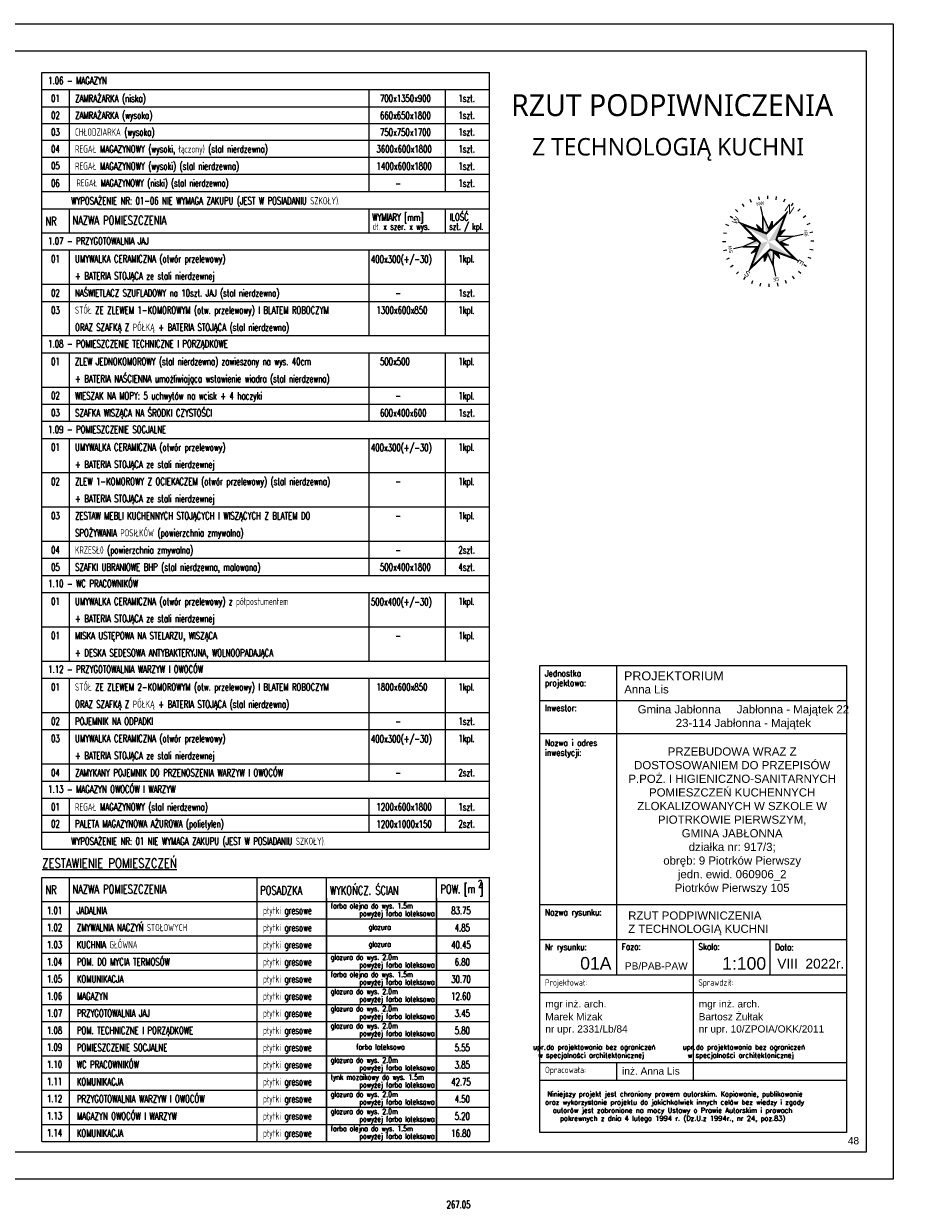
# Model space of a CAD drawing. Header units: millimetres. Extents: x 31969 to 285678, y -69766 to -1123.
# Tile 51 of 102: x 145159 to 147442, y -12098 to -9053. Entities that reach past the tile are written whole.
import ezdxf
from ezdxf.enums import TextEntityAlignment as Align

# ---------------------------------------------------------------- set-up
doc = ezdxf.new("R2010")
doc.units = ezdxf.units.MM
doc.linetypes.add('ACAD_ISO02W100', pattern=[15, 12, -3])
for name, color, linetype in [('a-biblioteka', 251, 'Continuous'), ('a-opis 1', 3, 'Continuous'), ('a-opis 2', 1, 'Continuous'), ('a-opis 3', 15, 'Continuous'), ('a-opis technologii 2', 12, 'Continuous')]:
    doc.layers.add(name, color=color, linetype=linetype)
doc.styles.add('APLUS', font='arial.ttf', dxfattribs={"width": 0.6})
doc.styles.add('IREK', font='simplex.shx', dxfattribs={"width": 0.8})
doc.styles.add('MAREK', font='simplex.shx')
doc.styles.add('PRZEKRÓJ2', font='l_10646.ttf')
doc.styles.add('RS01507', font='romans.shx', dxfattribs={"width": 0.7, "height": 0.15})
doc.styles.add('TABELA2', font='arial.ttf', dxfattribs={"height": 10})

# ---------------------------------------------------------------- blocks, each defined once
blk = doc.blocks.new('SYMBOL N')
for p, q in [((-129.1, 193.2), (-138.9, 207.9)), ((-89.1, 214.5), (-95.9, 230.9)), ((-46, 227.7), (-49.5, 245.1)), ((0, 232.3), (0, 250)), ((0, 186.9), (0, 195.9)), ((45.4, 227.8), (48.8, 245.2)), ((88.7, 214.7), (95.5, 231.1)), ((128.6, 193.5), (138.3, 208.2)), ((-193.5, 128.5), (-208.2, 138.3)), ((-164.2, 164.3), (-176.7, 176.8)), ((-100, 100), (-138.1, 138.1)), ((-30.4, 30.4), (0, 167)), ((0, 186.9), (-29.3, 55.1)), ((29.3, 55), (0, 186.9)), ((0, 167), (30.4, 30.4)), ((100.1, 100), (138.2, 138.1)), ((164.3, 164.2), (176.8, 176.7)), ((193.2, 129.1), (207.9, 138.9)), ((-214.7, 88.7), (-231, 95.5)), ((-29.2, 55.1), (-100, 100.1)), ((-100, 100.1), (-55, 29.4)), ((-92.9, 93), (-52.7, 29.9)), ((-35.2, 58.8), (-43.2, 104.4)), ((-43.2, 104.4), (-24.3, 77.4)), ((-31.7, 56.6), (-37.9, 91.4)), ((-37.9, 91.4), (-25.2, 73.4)), ((-37.9, 91.4), (-27, 65.3)), ((-37.8, 91.5), (-27, 65.3)), ((43.4, 104.4), (24.4, 77.5)), ((38, 91.4), (25.3, 73.4)), ((38, 91.4), (27.1, 65.3)), ((38, 91.4), (27.1, 65.2)), ((29.3, 55), (100.1, 100)), ((29.8, 52.8), (93, 93)), ((31.8, 56.6), (38, 91.4)), ((35.3, 58.8), (43.4, 104.4)), ((100.1, 100), (55.1, 29.3)), ((214.5, 89.1), (230.9, 95.9)), ((-232.3, 0), (-250, 0)), ((-227.8, 45.4), (-245.2, 48.8)), ((-186.9, 0), (-195.8, 0)), ((-55, 29.3), (-186.9, 0)), ((-186.9, 0), (-55, -29.3)), ((-167, 0), (-30.4, 30.4)), ((-30.4, -30.4), (-167, 0)), ((-58.8, 35.3), (-104.4, 43.4)), ((-104.4, 43.4), (-77.5, 24.4)), ((-91.4, 38), (-65.3, 27.1)), ((-56.6, 31.8), (-91.4, 38)), ((-91.4, 38), (-73.4, 25.3)), ((-91.4, 38), (-65.2, 27.1)), ((-34, 34), (-55, 29.3)), ((-29.3, 55.1), (-34, 34)), ((34, 34), (29.3, 55)), ((30.4, 30.4), (167, 0)), ((167, 0), (30.4, -30.4)), ((55.1, 29.3), (34, 34)), ((186.9, 0), (55.1, 29.3)), ((55.1, -29.3), (186.9, 0)), ((56.6, 31.7), (91.4, 37.9)), ((58.8, 35.2), (104.4, 43.2)), ((91.4, 37.9), (65.3, 27)), ((91.4, 37.9), (73.4, 25.2)), ((104.4, 43.2), (77.4, 24.3)), ((186.9, 0), (195.9, 0)), ((227.7, 46), (245.1, 49.5)), ((232.3, 0), (250, 0)), ((-227.7, -46), (-245.1, -49.5)), ((-104.4, -43.4), (-77.5, -24.4)), ((-58.8, -35.3), (-104.4, -43.4)), ((-55, -29.3), (-100, -100.1)), ((-100, -100.1), (-29.3, -55.1)), ((-93, -93), (-29.8, -52.8)), ((-91.5, -37.8), (-65.3, -27)), ((-91.4, -38), (-73.4, -25.3)), ((-91.4, -38), (-65.3, -27.1)), ((-56.6, -31.8), (-91.4, -38)), ((-55, -29.3), (-34, -34)), ((-35.2, -58.8), (-43.2, -104.4)), ((-31.7, -56.6), (-37.9, -91.4)), ((-34, -34), (-29.3, -55.1)), ((0, -167), (-30.4, -30.4)), ((-29.3, -55.1), (0, -186.9)), ((30.4, -30.4), (0, -167)), ((0, -186.9), (29.3, -55)), ((29.3, -55), (34, -34)), ((100.1, -100), (29.4, -55)), ((31.8, -56.6), (38, -91.4)), ((34, -34), (55.1, -29.3)), ((35.3, -58.8), (43.4, -104.4)), ((52.9, -29.8), (93.1, -92.9)), ((55.1, -29.3), (100.1, -100)), ((56.6, -31.7), (91.4, -37.9)), ((58.8, -35.2), (104.4, -43.2)), ((91.4, -37.9), (65.3, -27)), ((91.4, -37.9), (73.4, -25.2)), ((104.4, -43.2), (77.4, -24.3)), ((227.9, -45.3), (245.2, -48.7)), ((-214.5, -89.1), (-230.9, -95.9)), ((-193.2, -129.1), (-207.9, -138.9)), ((-100, -100), (-138.1, -138.1)), ((-43.2, -104.4), (-24.3, -77.4)), ((-37.9, -91.4), (-27, -65.3)), ((-37.9, -91.4), (-27, -65.3)), ((-37.9, -91.4), (-25.2, -73.4)), ((43.4, -104.4), (24.4, -77.5)), ((38, -91.4), (25.3, -73.4)), ((37.9, -91.4), (27, -65.3)), ((38, -91.4), (27.1, -65.3)), ((100.1, -100), (138.2, -138.1)), ((193.6, -128.5), (208.3, -138.3)), ((214.8, -88.6), (231.1, -95.4)), ((-164.2, -164.3), (-176.7, -176.8)), ((-128.4, -193.5), (-138.2, -208.2)), ((0, -186.9), (0, -195.8)), ((129.1, -193.2), (138.9, -207.9)), ((164.3, -164.3), (176.8, -176.8)), ((-88.6, -214.7), (-95.4, -231)), ((-45.3, -227.8), (-48.7, -245.1)), ((0, -232.3), (0, -250)), ((46, -227.7), (49.5, -245.1)), ((89.1, -214.5), (95.9, -230.9))]:
    blk.add_line(p, q)
for points in [[(30.4, 30.4), (0, 167), (0, 0)], [(-33.9, 34), (-92.9, 93), (-29.7, 52.8)], [(-25.2, 73.4), (-37.8, 91.5), (-27, 65.3)], [(27.1, 65.2), (38, 91.4), (29.4, 55.1), (31.8, 56.7)], [(34, 34), (52.8, 29.8), (93, 93)], [(-30.4, 30.4), (-167, 0), (0, 0)], [(-65.2, 27.1), (-91.4, 38), (-55.1, 29.4), (-56.6, 31.8)], [(0, -167), (0, 0), (-30.4, -30.4)], [(30.4, -30.4), (167, 0), (0, 0)], [(73.4, 25.2), (91.4, 37.9), (65.3, 27)], [(-34, -34), (-93, -93), (-52.8, -29.8)], [(-73.4, -25.2), (-91.5, -37.8), (-65.3, -27)], [(-27, -65.3), (-37.9, -91.4), (-29.3, -55.1), (-31.7, -56.7)], [(93.1, -92.9), (34, -34), (29.9, -52.7)], [(65.3, -27), (91.4, -37.9), (55.1, -29.3), (56.7, -31.7)], [(25.2, -73.4), (37.9, -91.4), (27, -65.3)]]:
    blk.add_solid(points)
at = {"style": 'APLUS'}
blk.add_text('W', height=29.9, dxfattribs=at).set_placement((0, 211.8), align=Align.MIDDLE)
for s, height, rotation, p in [('SW', 18.69, 45, (-149.8, 149.8)), ('NW', 18.69, 315, (149.8, 149.8)), ('S', 29.9, 270, (-211.8, 0)), ('N', 44.9, 270, (211.8, -0.7)), ('SE', 18.69, 135, (-149.8, -149.8)), ('NE', 18.69, 225, (149.8, -149.8)), ('E', 29.9, 180, (0, -211.8))]:
    blk.add_text(s, height=height, rotation=rotation, dxfattribs=at).set_placement(p, align=Align.MIDDLE)

msp = doc.modelspace()

# ---------------------------------------------------------------- linework, layer by layer
at = {"layer": 'a-opis 1', "ltscale": 0.5}
for p, q in [((146682.2, -10702.7), (146682.2, -11497.46)), ((146485.16, -10792.34), (147273.33, -10792.34)), ((146485.16, -10877.44), (147273.33, -10877.44)), ((147076.28, -10877.44), (147273.33, -10877.44)), ((146485.16, -11316.88), (147273.33, -11316.88)), ((146485.16, -11407.17), (147273.33, -11407.17)), ((146879.24, -11407.17), (146879.24, -11497.46)), ((146879.24, -11407.17), (146879.24, -11767.69)), ((147076.28, -11407.17), (147076.28, -11497.46)), ((146485.16, -11497.46), (147273.33, -11497.46)), ((146485.16, -11497.46), (147273.33, -11497.46)), ((146485.16, -11542.61), (147273.33, -11542.61)), ((146485.16, -11542.61), (147273.33, -11542.61)), ((146485.16, -11542.61), (147273.33, -11542.61)), ((146485.16, -11542.61), (147273.33, -11542.61)), ((146485.16, -11722.54), (147273.33, -11722.54)), ((146682.2, -11722.54), (146682.2, -11767.69)), ((146485.16, -11768.34), (147273.33, -11768.34)), ((146485.16, -11768.34), (147273.33, -11768.34))]:
    msp.add_line(p, q, dxfattribs=at)
at = {"layer": 'a-opis 2'}
for p, q in [((145205.97, -9266.51), (146355.55, -9266.51)), ((145205.97, -9309.52), (146355.55, -9309.52)), ((145205.97, -9352.53), (146355.55, -9352.53)), ((145205.97, -9396.55), (146355.55, -9396.55)), ((145205.97, -9439.56), (146355.55, -9439.56)), ((145205.97, -9722.72), (146355.55, -9722.72)), ((145205.97, -9766.75), (146355.55, -9766.75)), ((145205.97, -9986.89), (146355.55, -9986.89)), ((145205.97, -10030.91), (146355.55, -10030.91)), ((145205.97, -10074.94), (146355.55, -10074.94)), ((145205.97, -10207.02), (146355.55, -10207.02)), ((145205.97, -10295.08), (146355.55, -10295.08)), ((145205.97, -10383.13), (146355.55, -10383.13)), ((145205.97, -10427.16), (146355.55, -10427.16)), ((145205.97, -10603.27), (146355.55, -10603.27)), ((145205.97, -10823.41), (146355.55, -10823.41)), ((145205.97, -10867.43), (146355.55, -10867.43)), ((145205.97, -10955.49), (146355.55, -10955.49)), ((145205.97, -10999.52), (146355.55, -10999.52)), ((145205.97, -11087.57), (146355.55, -11087.57)), ((145205.97, -11353.57), (146355.55, -11353.57)), ((145205.97, -11397.6), (146355.55, -11397.6)), ((145205.97, -11441.63), (146355.55, -11441.63)), ((145205.97, -11441.63), (146355.55, -11441.63)), ((145205.97, -11485.66), (146355.55, -11485.66)), ((145205.97, -11485.66), (146355.55, -11485.66)), ((145205.97, -11485.66), (146355.55, -11485.66)), ((145205.97, -11529.68), (146355.55, -11529.68)), ((145205.97, -11573.71), (146355.55, -11573.71)), ((145205.97, -11617.74), (146355.55, -11617.74)), ((145205.97, -11661.77), (146355.55, -11661.77)), ((145205.97, -11661.77), (146355.55, -11661.77)), ((145205.97, -11705.79), (146355.55, -11705.79)), ((145205.97, -11705.79), (146355.55, -11705.79)), ((145205.97, -11705.79), (146355.55, -11705.79)), ((145205.97, -11749.82), (146355.55, -11749.82)), ((145205.97, -11793.85), (146355.55, -11793.85)), ((145205.97, -11837.88), (146355.55, -11837.88)), ((145205.97, -11881.9), (146355.55, -11881.9))]:
    msp.add_line(p, q, dxfattribs=at)
at = {"layer": 'a-opis 2', "ltscale": 2}
for points in [[(147393.33, -12023.13), (139893.33, -12023.13), (139893.33, -9053.13), (147393.33, -9053.13)], [(140143.33, -9123.13), (147323.33, -9123.13), (147323.33, -11953.13), (140143.33, -11953.13)], [(146485.16, -10702.7), (147273.33, -10702.7), (147273.33, -11903.13), (146485.16, -11903.13)], [(146485.16, -10702.7), (147273.33, -10702.7), (147273.33, -11903.13), (146485.16, -11903.13)]]:
    msp.add_lwpolyline(points, close=True, dxfattribs=at)
at = {"layer": 'a-opis 3', "ltscale": 40}
for p, q in [((145205.97, -9528.83), (145205.97, -9178.45)), ((145205.97, -9178.45), (146355.55, -9178.45)), ((146355.55, -9528.64), (146355.55, -9178.45)), ((145205.97, -9222.48), (146355.55, -9222.48)), ((145275.66, -9222.48), (145275.66, -9484.61)), ((146046.04, -9222.48), (146046.04, -9484.61)), ((146046.04, -9222.48), (146046.04, -9484.61)), ((146242.97, -9484.61), (146242.97, -9222.48)), ((145205.97, -9484.61), (146355.55, -9484.61)), ((145205.97, -9528.83), (146355.55, -9528.83)), ((145205.97, -11174.61), (145205.97, -9528.83)), ((145275.66, -9528.83), (145275.66, -9581.75)), ((146046.04, -9528.83), (146046.04, -9581.75)), ((146242.97, -9528.83), (146355.55, -9528.83)), ((146242.97, -9590.64), (146242.97, -9528.83)), ((146242.97, -9590.64), (146242.97, -9528.83)), ((146242.97, -9590.64), (146242.97, -9528.83)), ((146242.97, -9590.64), (146242.97, -9528.83)), ((146242.97, -9590.64), (146242.97, -9528.83)), ((146242.97, -9590.64), (146242.97, -9528.83)), ((146355.55, -11174.61), (146355.55, -9528.83)), ((145275.66, -9581.75), (145275.66, -9590.64)), ((146046.04, -9581.75), (146046.04, -9590.64)), ((145205.97, -9590.64), (146355.55, -9590.64)), ((145205.97, -9590.64), (146355.55, -9590.64)), ((145205.97, -9634.67), (146355.55, -9634.67)), ((145275.66, -9634.67), (145275.66, -9854.8)), ((146046.04, -9634.67), (146046.04, -9854.8)), ((146242.97, -9854.8), (146242.97, -9634.67)), ((145205.97, -9854.8), (146355.55, -9854.8)), ((145205.97, -9898.83), (146355.55, -9898.83)), ((145275.66, -9898.83), (145275.66, -10074.94)), ((146046.04, -9898.83), (146046.04, -10074.94)), ((146242.97, -10074.94), (146242.97, -9898.83)), ((145205.97, -10074.94), (146355.55, -10074.94)), ((145205.97, -10118.97), (146355.55, -10118.97)), ((145275.66, -10118.97), (145275.66, -10471.19)), ((146046.04, -10118.97), (146046.04, -10471.19)), ((146242.97, -10471.19), (146242.97, -10118.97)), ((145205.97, -10471.19), (146355.55, -10471.19)), ((145205.97, -10515.21), (146355.55, -10515.21)), ((145275.66, -10515.21), (145275.66, -10691.32)), ((146046.04, -10515.21), (146046.04, -10691.32)), ((146242.97, -10691.32), (146242.97, -10515.21)), ((145205.97, -10691.32), (146355.55, -10691.32)), ((145205.97, -10735.35), (146355.55, -10735.35)), ((145275.66, -10735.35), (145275.66, -10999.52)), ((146046.04, -10735.35), (146046.04, -10999.52)), ((146242.97, -10999.52), (146242.97, -10735.35)), ((146046.04, -10912.48), (146046.04, -10999.52)), ((145205.97, -11043.54), (146355.55, -11043.54)), ((145275.66, -11043.54), (145275.66, -11130.58)), ((145275.66, -11043.54), (145275.66, -11130.58)), ((146046.04, -11043.54), (146046.04, -11130.58)), ((146046.04, -11043.54), (146046.04, -11130.58)), ((146242.97, -11130.58), (146242.97, -11043.54)), ((145205.97, -11130.58), (146355.55, -11130.58)), ((145205.97, -11174.61), (146355.55, -11174.61)), ((145205.97, -11247.74), (146355.55, -11247.74)), ((145205.97, -11925.93), (145205.97, -11247.74)), ((145275.66, -11247.74), (145275.66, -11300.66)), ((145758.21, -11247.74), (145758.21, -11300.66)), ((145937.21, -11925.93), (145937.21, -11247.74)), ((145937.21, -11925.93), (145937.21, -11247.74)), ((145937.21, -11925.93), (145937.21, -11247.74)), ((146219.62, -11247.74), (146355.55, -11247.74)), ((146219.62, -11925.93), (146219.62, -11247.74)), ((146219.62, -11925.93), (146219.62, -11247.74)), ((146219.62, -11925.93), (146219.62, -11247.74)), ((146355.55, -11925.93), (146355.55, -11247.74)), ((145205.97, -11309.55), (146355.55, -11309.55)), ((145205.97, -11309.55), (146355.55, -11309.55)), ((145275.66, -11300.66), (145275.66, -11925.93)), ((145758.21, -11300.66), (145758.21, -11925.93)), ((145937.21, -11300.66), (145937.21, -11925.93)), ((145937.21, -11300.66), (145937.21, -11925.93)), ((146219.62, -11300.66), (146219.62, -11925.93)), ((146219.62, -11300.66), (146219.62, -11925.93)), ((145205.97, -11925.93), (146355.55, -11925.93))]:
    msp.add_line(p, q, dxfattribs=at)

# ---------------------------------------------------------------- block references
at = {"layer": 'a-biblioteka', "xscale": 0.4689920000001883, "yscale": 0.4689920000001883, "zscale": 0.4689920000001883, "rotation": 56.9038412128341}
msp.add_blockref('SYMBOL N', (147072.13, -9612.59), dxfattribs=at)

# ---------------------------------------------------------------- texts
at = {"layer": 'a-opis 1', "ltscale": 40, "style": 'RS01507', "width": 0.7}
for s, height, p in [('ZAMRAŻARKA (niska)', 18.7234, (145291.12, -9254.48)), (' 700x1350x900', 18.6249, (146065.63, -9254.32)), ('1szt.', 18.625, (146276.02, -9254.32)), ('ZAMRAŻARKA (wysoka)', 18.7234, (145291.12, -9298)), (' 660x650x1800', 18.6249, (146065.63, -9298.34)), ('1szt.', 18.625, (146276.02, -9297.83)), ('CHŁODZIARKA (wysoka)', 18.7234, (145291.12, -9341.01)), (' 750x750x1700', 18.6249, (146065.63, -9341.35)), ('1szt.', 18.625, (146276.02, -9340.84)), ('REGAŁ MAGAZYNOWY (wysoki, łączony) (stal nierdzewna)', 18.7234, (145291.12, -9384.53)), ('3600x600x1800', 18.6249, (146065.63, -9384.36)), ('1szt.', 18.625, (146276.02, -9384.36)), ('REGAŁ MAGAZYNOWY (wysoki) (stal nierdzewna)', 18.7234, (145291.12, -9428.56)), ('1400x600x1800', 18.6249, (146065.63, -9428.39)), ('1szt.', 18.625, (146276.02, -9428.39)), ('REGAŁ MAGAZYNOWY (niski) (stal nierdzewna)', 18.0664, (145295.06, -9471.46)), ('     -', 18.625, (146065.63, -9472.42)), ('1szt.', 18.625, (146276.02, -9472.42)), ('WYPOSAŻENIE NR: 01-06 NIE WYMAGA ZAKUPU (JEST W POSIADANIU SZKOŁY).', 18.6249, (145281.16, -9517.55)), ('NR', 22.35, (145214.9, -9571.48)), ('NAZWA POMIESZCZENIA', 22.3498, (145284.22, -9569.62)), ('WYMIARY [mm]', 18.6249, (146054.61, -9559.86)), ('ILOŚĆ', 18.625, (146253.31, -9559.23)), ('dł. x szer. x wys.', 16.9317, (146055.43, -9582.83)), ('szt. / kpl.', 16.9317, (146252.35, -9582.83)), ('UMYWALKA CERAMICZNA (otwór przelewowy) ', 18.7234, (145291.12, -9666.67)), ('  400x300(+/-30)', 18.6249, (146033.49, -9667.53)), ('1kpl.', 18.625, (146276.02, -9666.5)), ('+ BATERIA STOJĄCA ze stali nierdzewnej', 18.7234, (145291.12, -9710.7)), ('NAŚWIETLACZ SZUFLADOWY na 10szt. JAJ (stal nierdzewna)', 18.6249, (145291.02, -9754.56)), ('1szt.', 18.625, (146276.02, -9754.56)), ('     -', 18.625, (146065.63, -9754.56)), ('STÓŁ ZE ZLEWEM 1-KOMOROWYM (otw. przelewowy) I BLATEM ROBOCZYM ', 18.6249, (145291.02, -9798.59)), ('1300x600x850', 18.6249, (146065.63, -9798.59)), ('1kpl.', 18.625, (146276.02, -9798.59)), ('ORAZ SZAFKĄ Z PÓŁKĄ + BATERIA STOJĄCA (stal nierdzewna)', 18.7234, (145291.12, -9842.78)), ('ZLEW JEDNOKOMOROWY (stal nierdzewna) zawieszony na wys. 40cm', 18.6249, (145291.02, -9930.67)), (' 500x500', 18.625, (146065.63, -9930.67)), ('1kpl.', 18.625, (146276.02, -9930.67)), ('+ BATERIA NAŚCIENNA umożliwiająca wstawienie wiadra (stal nierdzewna)', 18.7234, (145291.12, -9974.86)), ('WIESZAK NA MOPY: 5 uchwytów na wcisk + 4 haczyki', 18.7234, (145291.12, -10018.89)), ('     -', 18.625, (146065.63, -10018.72)), ('1kpl.', 18.625, (146276.02, -10018.72)), ('SZAFKA WISZĄCA NA ŚRODKI CZYSTOŚCI ', 18.7234, (145291.12, -10062.92)), (' 600x400x600', 18.6249, (146065.63, -10062.75)), ('1szt.', 18.625, (146276.02, -10062.75)), ('UMYWALKA CERAMICZNA (otwór przelewowy) ', 18.7234, (145291.12, -10150.97)), ('  400x300(+/-30)', 18.6249, (146033.49, -10151.83)), ('1kpl.', 18.625, (146276.02, -10150.81)), ('+ BATERIA STOJĄCA ze stali nierdzewnej', 18.7234, (145291.12, -10195)), ('ZLEW 1-KOMOROWY Z OCIEKACZEM (otwór przelewowy) (stal nierdzewna) ', 18.7234, (145291.12, -10239.03)), ('1kpl.', 18.625, (146276.02, -10238.86)), ('     -', 18.625, (146065.63, -10238.86)), ('+ BATERIA STOJĄCA ze stali nierdzewnej', 18.7234, (145291.12, -10283.06)), ('ZESTAW MEBLI KUCHENNYCH STOJĄCYCH I WISZĄCYCH Z BLATEM DO  ', 18.7234, (145291.12, -10327.08)), ('     -', 18.625, (146065.63, -10326.91)), ('1kpl.', 18.625, (146276.02, -10326.91)), ('SPOŻYWANIA POSIŁKÓW (powierzchnia zmywalna)', 18.7234, (145291.12, -10371.11)), ('KRZESŁ0 (powierzchnia zmywalna)', 18.7234, (145291.12, -10415.14)), ('     -', 18.625, (146065.63, -10414.97)), ('2szt.', 18.625, (146276.02, -10414.97)), ('SZAFKI UBRANIOWE BHP (stal nierdzewna, malowana)', 18.7234, (145291.12, -10459.17)), (' 500x400x1800', 18.6249, (146065.63, -10459)), ('4szt.', 18.625, (146276.02, -10459)), ('UMYWALKA CERAMICZNA (otwór przelewowy) z półpostumentem', 18.7234, (145291.12, -10547.22)), ('  500x400(+/-30)', 18.6249, (146033.49, -10548.08)), ('1kpl.', 18.625, (146276.02, -10547.05)), ('+ BATERIA STOJĄCA ze stali nierdzewnej', 18.7234, (145291.12, -10591.25)), ('MISKA USTĘPOWA NA STELARZU, WISZĄCA', 18.7234, (145291.12, -10635.27)), ('1kpl.', 18.625, (146276.02, -10635.11)), ('     -', 18.625, (146065.63, -10635.11)), ('+ DESKA SEDESOWA ANTYBAKTERYJNA, WOLNOOPADAJĄCA', 18.7234, (145291.12, -10679.3)), ('STÓŁ ZE ZLEWEM 2-KOMOROWYM (otw. przelewowy) I BLATEM ROBOCZYM ', 18.6249, (145291.02, -10767.19)), ('1kpl.', 18.625, (146276.02, -10767.19)), ('1800x600x850', 18.6249, (146065.63, -10767.19)), ('ORAZ SZAFKĄ Z PÓŁKĄ + BATERIA STOJĄCA (stal nierdzewna)', 18.7234, (145291.12, -10811.38)), ('POJEMNIK NA ODPADKI', 18.7234, (145291.12, -10855.41)), ('1szt.', 18.625, (146276.02, -10855.24)), ('     -', 18.625, (146065.63, -10855.24)), ('UMYWALKA CERAMICZNA (otwór przelewowy) ', 18.7234, (145291.12, -10899.44)), ('  400x300(+/-30)', 18.6249, (146033.49, -10900.3)), ('1kpl.', 18.625, (146276.02, -10899.27)), ('+ BATERIA STOJĄCA ze stali nierdzewnej', 18.7234, (145291.12, -10943.47)), ('ZAMYKANY POJEMNIK DO PRZENOSZENIA WARZYW I OWOCÓW', 18.7234, (145291.12, -10987.49)), ('     -', 18.625, (146065.63, -10987.33)), ('2szt.', 18.625, (146276.02, -10987.33)), ('REGAŁ MAGAZYNOWY (stal nierdzewna)', 18.7234, (145291.12, -11075.55)), ('1200x600x1800', 18.6249, (146065.63, -11075.38)), ('1szt.', 18.625, (146276.02, -11075.38)), ('PALETA MAGAZYNOWA AŻUROWA (polietylen)', 18.7234, (145291.12, -11118.56)), ('1200x1000x150', 18.6249, (146065.63, -11119.41)), ('2szt.', 18.625, (146276.02, -11118.9)), ('WYPOSAŻENIE NR: 01 NIE WYMAGA ZAKUPU (JEST W POSIADANIU SZKOŁY).', 18.6249, (145281.16, -11163.52)), ('WYKOŃCZ. ŚCIAN', 22.3498, (145945.77, -11291.75)), ('[m ]', 22.35, (146290.14, -11287.98)), ('2', 18.62, (146326.5, -11273.2)), ('NR', 22.35, (145214.9, -11290.38)), ('NAZWA POMIESZCZENIA', 22.3498, (145284.22, -11288.52)), ('POSADZKA', 22.35, (145766.78, -11291.75)), ('POW.', 22.35, (146229.96, -11288.39)), ('1.01', 18.625, (145218.97, -11341.38)), ('JADALNIA', 18.625, (145295.64, -11341.38)), ('płytki gresowe', 18.6249, (145774.01, -11341.38)), ('farba olejna do wys. 1.5m', 13.6616, (145947.77, -11327.19)), ('83.75', 18.625, (146257.57, -11341.81)), ('powyżej farba lateksowa', 13.6616, (146021.31, -11346.8)), ('1.02', 18.625, (145218.97, -11385.41)), ('ZMYWALNIA NACZYŃ STOŁOWYCH', 18.6249, (145295.66, -11385.41)), ('płytki gresowe', 18.6249, (145774.01, -11385.41)), ('    glazura', 13.6616, (146013.25, -11381.58)), (' 4.85', 18.625, (146257.57, -11385.84)), ('1.03', 18.625, (145218.97, -11429.44)), ('KUCHNIA GŁÓWNA', 18.6249, (145295.64, -11429.44)), ('płytki gresowe', 18.6249, (145774.01, -11429.44)), ('    glazura', 13.6616, (146013.25, -11425.6)), ('40.45', 18.625, (146257.57, -11429.87)), ('glazura do wys. 2.0m', 13.6616, (145947.77, -11459.27)), ('1.04', 18.625, (145218.97, -11473.47)), ('POM. DO MYCIA TERMOSÓW', 18.7234, (145295.74, -11473.63)), ('płytki gresowe', 18.6249, (145774.01, -11473.47)), ('powyżej farba lateksowa', 13.6616, (146021.31, -11478.88)), (' 6.80', 18.625, (146257.57, -11473.89)), ('1.05', 18.625, (145218.97, -11517.49)), ('KOMUNIKACJA', 18.7234, (145295.74, -11517.66)), ('płytki gresowe', 18.6249, (145774.01, -11517.49)), ('farba olejna do wys. 1.5m', 13.6616, (145947.77, -11503.3)), ('powyżej farba lateksowa', 13.6616, (146021.31, -11522.91)), ('30.70', 18.625, (146257.57, -11517.92)), ('glazura do wys. 2.0m', 13.6616, (145947.77, -11547.32)), ('1.06', 18.625, (145218.97, -11561.52)), ('MAGAZYN', 18.723, (145295.74, -11561.69)), ('płytki gresowe', 18.6249, (145774.01, -11561.52)), ('powyżej farba lateksowa', 13.6616, (146021.31, -11566.94)), ('12.60', 18.625, (146257.57, -11561.95)), ('1.07', 18.625, (145218.97, -11605.55)), ('PRZYGOTOWALNIA JAJ', 18.7234, (145295.74, -11605.72)), ('płytki gresowe', 18.6249, (145774.01, -11605.55)), ('glazura do wys. 2.0m', 13.6616, (145947.77, -11591.35)), ('powyżej farba lateksowa', 13.6616, (146021.31, -11610.97)), (' 3.45', 18.625, (146257.57, -11605.97)), ('POM. TECHNICZNE I PORZĄDKOWE', 18.7234, (145295.74, -11649.74)), ('płytki gresowe', 18.6249, (145774.01, -11649.58)), ('glazura do wys. 2.0m', 13.6616, (145947.77, -11635.38)), ('1.08', 18.625, (145218.97, -11649.58)), ('powyżej farba lateksowa', 13.6616, (146021.31, -11654.99)), (' 5.80', 18.625, (146257.57, -11650)), ('1.09', 18.625, (145218.97, -11692.98)), ('POMIESZCZENIE SOCJALNE', 18.7234, (145295.74, -11693.77)), ('płytki gresowe', 18.6249, (145774.01, -11693.6)), ('farba lateksowa', 13.6616, (146013.25, -11689.77)), (' 5.55', 18.625, (146257.57, -11694.03)), ('1.10', 18.625, (145218.97, -11737.01)), ('WC PRACOWNIKÓW', 18.6249, (145295.66, -11737.63)), ('płytki gresowe', 18.6249, (145774.01, -11737.63)), ('glazura do wys. 2.0m', 13.6616, (145947.77, -11723.43)), (' 3.85', 18.625, (146257.57, -11738.06)), ('powyżej farba lateksowa', 13.6616, (146021.31, -11743.05)), ('1.11', 18.625, (145218.97, -11781.04)), ('KOMUNIKACJA', 18.6249, (145295.66, -11781.66)), ('płytki gresowe', 18.6249, (145774.01, -11781.66)), ('tynk mozaikowy do wys. 1.5m', 13.6616, (145947.77, -11767.46)), ('powyżej farba lateksowa', 13.6616, (146021.31, -11787.08)), ('42.75', 18.625, (146257.57, -11782.08)), ('1.12', 18.625, (145218.97, -11825.06)), ('PRZYGOTOWALNIA WARZYW I OWOCÓW ', 18.7234, (145295.74, -11825.85)), ('płytki gresowe', 18.6249, (145774.01, -11825.68)), ('glazura do wys. 2.0m', 13.6616, (145947.77, -11811.49)), (' 4.50', 18.625, (146257.57, -11826.11)), ('glazura do wys. 2.0m', 13.6616, (145947.77, -11855.52)), ('powyżej farba lateksowa', 13.6616, (146021.31, -11831.1)), ('1.13', 18.625, (145218.97, -11869.09)), ('MAGAZYN OWOCÓW I WARZYW', 18.7234, (145295.74, -11869.88)), ('płytki gresowe', 18.6249, (145774.01, -11869.71)), ('powyżej farba lateksowa', 13.6616, (146021.31, -11875.13)), (' 5.20', 18.625, (146257.57, -11870.14)), ('1.14', 18.625, (145218.97, -11913.12)), ('KOMUNIKACJA', 18.6249, (145295.66, -11913.74)), ('płytki gresowe', 18.6249, (145774.01, -11913.74)), ('farba olejna do wys. 1.5m', 13.6616, (145947.77, -11899.54)), ('powyżej farba lateksowa', 13.6616, (146021.31, -11919.16)), ('16.80', 18.625, (146257.57, -11914.17))]:
    msp.add_text(s, height=height, dxfattribs=at).set_placement(p)
at = {"layer": 'a-opis 1', "ltscale": 0.5, "style": 'IREK', "width": 0.85}
for s, height, p in [('Jednostka ', 16.33, (146498.37, -10730.82)), ('projektowa:', 16.3296, (146498.37, -10755.36)), ('Inwestor:', 16.33, (146498.37, -10819.76)), ('Nazwa i adres', 16.3296, (146498.37, -10909.41)), ('inwestycji:', 16.3296, (146498.37, -10934.65)), ('Nazwa rysunku:', 16.3296, (146498.37, -11344.95)), ('Nr rysunku:', 16.3296, (146498.37, -11433.94)), ('Skala:', 16.33, (146892.45, -11433.54)), ('Faza:', 16.33, (146695.41, -11433.54)), ('Data:', 16.33, (147089.49, -11434.59)), ('Projektował:', 16.3296, (146498.37, -11525.53)), ('Sprawdził:', 16.33, (146892.45, -11525.53)), ('Opracowała:', 16.3296, (146498.37, -11749.97))]:
    msp.add_text(s, height=height, dxfattribs=at).set_placement(p)
at = {"layer": 'a-opis 1', "ltscale": 0.5, "style": 'TABELA2'}
for s, height, p in [('PROJEKTORIUM', 23.1094, (146701.43, -10740.76)), ('Anna Lis', 21.009, (146702.18, -10774.4)), ('RZUT PODPIWNICZENIA ', 21.0086, (146712.24, -11355.71)), ('Z TECHNOLOGIĄ KUCHNI', 21.0086, (146712.24, -11389.75)), ('01A', 32.332, (146588.98, -11484.11)), ('PB/PAB-PAW', 18.53, (146703.97, -11484.11)), ('1:100', 32.332, (146953.68, -11484.47)), ('VIII  2022r.', 25.2103, (147095.26, -11481.49)), ('mgr inż. arch.', 18.5296, (146499.55, -11581.53)), ('mgr inż. arch.', 18.5296, (146893.63, -11581.53)), ('Marek Mizak', 18.5296, (146499.38, -11614.49)), ('Bartosz Żułtak', 18.5296, (146893.47, -11614.49)), ('nr upr. 2331/Lb/84', 18.5296, (146499.38, -11645.92)), ('nr upr. 10/ZPOIA/OKK/2011', 18.5296, (146893.47, -11645.92)), ('inż. Anna Lis', 18.5296, (146696.59, -11754.11)), ('48', 18.53, (147276.65, -11933.24))]:
    msp.add_text(s, height=height, dxfattribs=at).set_placement(p)
at = {"layer": 'a-opis 1', "ltscale": 0.5}
for s, insert, char_height, width, attachment_point, style in [('{\\fArial|b0|i0|c238|p34;Gmina Jabłonna     Jabłonna - Majątek 22^I\\P23-114 Jabłonna - Majątek}', (147008.22, -10835.91, -76410), 21.0086, 666.0385, 5, 'TABELA2'), ('{\\fArial|b0|i0|c238|p34;\\PPRZEBUDOWA WRAZ Z DOSTOSOWANIEM DO PRZEPISÓW P.POŻ. I HIGIENICZNO-SANITARNYCH POMIESZCZEŃ KUCHENNYCH ZLOKALIZOWANYCH W SZKOLE W PIOTRKOWIE PIERWSZYM, \\PGMINA JABŁONNA\\Pdziałka nr: 917/3; \\Pobręb: 9 Piotrków Pierwszy \\Pjedn. ewid. 060906_2\\PPiotrków Pierwszy 105}', (146979.41, -11084.44, 76410), 21.00857, 583.3186, 5, 'TABELA2'), ('{\\W6.6953;  \\W1; }upr.{\\W0.105263; }do projektowania bez ograniczeń \\P{\\W7.9321;  }w specjalności architektonicznej', (146344.74, -11677.2), 12.5, 664.7867, 1, 'MAREK'), ('{\\W8.9058;  \\W1; }upr.{\\W0.105263; }do projektowania bez ograniczeń \\P{\\W6.7618;   }w specjalności architektonicznej', (146691.09, -11677.2), 12.5, 764.7867, 1, 'MAREK'), ('{\\W1.04846; }Niniejszy projekt jest chroniony prawem autorskim. Kopiowanie, publikowanie \\P{\\W0.31162; }oraz wykorzystanie projektu do jakichkolwiek innych celów bez wiedzy i zgody \\P{\\W2.68004; }autorów jest zabronione na mocy Ustawy o Prawie Autorskim i prawach \\P{\\W4.83793; }pokrewnych z dnia 4 lutego 1994 r. (Dz.U.z 1994r., nr 24, poz.83)', (146495.52, -11797.79), 12.5, 764.7867, 1, 'MAREK')]:
    msp.add_mtext(s, dxfattribs=dict(at, insert=insert, char_height=char_height, width=width, attachment_point=attachment_point, style=style))
at = {"layer": 'a-opis 2', "ltscale": 2, "style": 'PRZEKRÓJ2'}
for s, height, p in [('RZUT PODPIWNICZENIA', 56.0756, (146411.43, -9290.44)), ('Z TECHNOLOGIĄ KUCHNI', 44.8605, (146465.87, -9391.86))]:
    msp.add_text(s, height=height, dxfattribs=at).set_placement(p)
at = {"layer": 'a-opis 2', "style": 'RS01507', "width": 0.7}
msp.add_text('267.05', height=18.625, dxfattribs=at).set_placement((146245.64, -12097.34))
at = {"layer": 'a-opis 2', "linetype": 'ACAD_ISO02W100', "ltscale": 0.5, "insert": (145206.44, -11198.67), "char_height": 23.7669, "width": 458.5004, "attachment_point": 1, "style": 'IREK'}
msp.add_mtext('{\\LZESTAWIENIE POMIESZCZEŃ}', dxfattribs=at)
at = {"layer": 'a-opis technologii 2', "ltscale": 40, "style": 'RS01507', "width": 0.7}
for s, height, p in [('1.06 - MAGAZYN ', 18.6249, (145222.22, -9208.72)), ('01', 18.625, (145229.47, -9254.32)), ('02', 18.625, (145229.47, -9297.83)), ('03', 18.625, (145229.47, -9340.84)), ('04', 18.625, (145229.47, -9384.36)), ('05', 18.625, (145229.47, -9427.37)), ('06', 18.625, (145229.47, -9472.42)), ('1.07 - PRZYGOTOWALNIA JAJ', 18.6249, (145222.22, -9620.91)), ('01', 18.625, (145229.47, -9666.5)), ('02', 18.625, (145229.47, -9754.56)), ('03', 18.625, (145229.47, -9798.59)), ('1.08 - POMIESZCZENIE TECHNICZNE I PORZĄDKOWE', 18.6249, (145222.22, -9885.07)), ('01', 18.625, (145229.47, -9930.67)), ('02', 18.625, (145229.47, -10018.21)), ('03', 18.625, (145229.47, -10062.24)), ('1.09 - POMIESZCZENIE SOCJALNE', 18.6249, (145222.22, -10105.21)), ('01', 18.625, (145229.47, -10150.81)), ('02', 18.625, (145229.47, -10238.86)), ('03', 18.625, (145229.47, -10326.91)), ('04', 18.625, (145229.47, -10414.97)), ('05', 18.625, (145229.47, -10459)), ('1.10 - WC PRACOWNIKÓW', 18.6249, (145222.22, -10501.46)), ('01', 18.625, (145229.47, -10547.05)), ('01', 18.625, (145229.47, -10635.11)), ('1.12 - PRZYGOTOWALNIA WARZYW I OWOCÓW', 18.6249, (145222.22, -10721.59)), ('01', 18.625, (145229.47, -10767.19)), ('02', 18.625, (145229.47, -10855.24)), ('03', 18.625, (145229.47, -10899.27)), ('04', 18.625, (145229.47, -10987.33)), ('1.13 - MAGAZYN OWOCÓW I WARZYW', 18.6249, (145222.22, -11029.79)), ('01', 18.625, (145229.47, -11075.38)), ('02', 18.625, (145229.47, -11118.9))]:
    msp.add_text(s, height=height, dxfattribs=at).set_placement(p)

doc.saveas('drawing.dxf')
